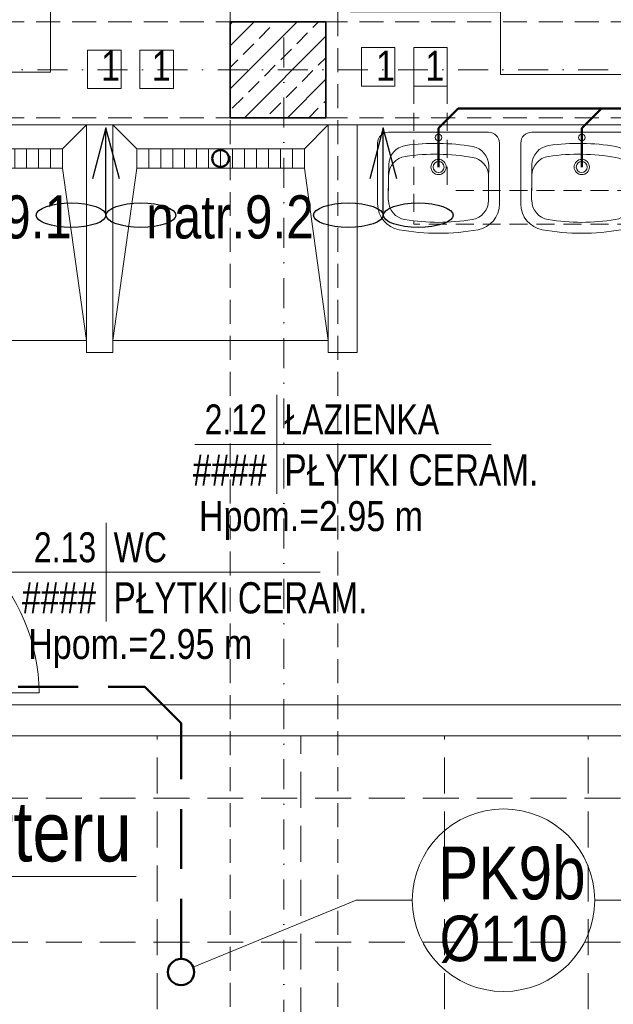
# Model space of a CAD drawing. Header units: millimetres. Extents: x -96593 to 66336, y -23969 to 7139.
# Tile 42 of 256: x -89444 to -89196, y -10626 to -10215. Entities that reach past the tile are written whole.
import ezdxf
from ezdxf.enums import TextEntityAlignment as Align

# ---------------------------------------------------------------- set-up
doc = ezdxf.new("R2010")
doc.units = ezdxf.units.MM
for name, pattern in [('DASHDOT', [1, 0.5, -0.25, 0, -0.25]), ('DASHED', [0.75, 0.5, -0.25]), ('DASHEDX2', [1.5, 1, -0.5])]:
    doc.linetypes.add(name, pattern=pattern)
for name, color, linetype, lineweight in [('BA_drz', 7, 'Continuous', 18), ('BA_KS_ist.', 34, 'Continuous', 50), ('BA_met', 7, 'Continuous', 18), ('BA_txs', 2, 'Continuous', 18), ('MM_KS_OPISY', 7, 'Continuous', 9), ('mm_went_opis', 7, 'Continuous', 15), ('PG_KONSTRUKCJA', 5, 'Continuous', 35), ('PG_OSIE', 1, 'DASHDOT', 18), ('PG_PODCIĄGI', 1, 'DASHED', 18), ('PG_PRZERYWANE_ŚREDNIE', 1, 'DASHEDX2', 18), ('PG_SZRAF', 1, 'Continuous', 18), ('PG_WIDOKOWE_CIENKIE', 1, 'Continuous', 18), ('PG_WYPOSAŻENIE', 1, 'Continuous', 18), ('PG_ŚCIANY_DZIAŁOWE', 3, 'Continuous', 18)]:
    doc.layers.add(name, color=color, linetype=linetype, lineweight=lineweight)
doc.styles.add('BIKTS', font='bikromsw.shx', dxfattribs={"width": 0.85})
doc.styles.add('ROMANS', font='bikromsw.shx', dxfattribs={"width": 0.8})
doc.styles.get("Standard").update_dxf_attribs({"font": 'arial.ttf'})

# ---------------------------------------------------------------- blocks, each defined once
blk = doc.blocks.new('A$C243F7E6F')
at = {"layer": 'PG_SZRAF'}
h = blk.add_hatch(dxfattribs=at)
h.set_pattern_fill('ANSI33', color=256, scale=2)
h.set_pattern_definition([(45, (-6891.598, -2675.306), (-8.980256, 8.980256), []), (45, (-6882.618, -2675.306), (-8.980256, 8.980256), [6.35, -3.175])])
h.paths.add_polyline_path([(0, 0), (40, 0), (40, -40), (0, -40)])
at = {"layer": 'PG_KONSTRUKCJA'}
blk.add_lwpolyline([(0, 0), (40, 0), (40, -40), (0, -40), (0, 0)], dxfattribs=at)
blk = doc.blocks.new('dr1h901')
at = {"color": 0}
blk.add_line((-0.5, 0), (-0.5, 1), dxfattribs=at)
blk.add_line((0, 0.3622), (0, -0.2655))
blk.add_arc((-0.5, 0), 1, 0, 90, dxfattribs=at)
blk = doc.blocks.new('Brodzik')
at = {"layer": 'PG_WYPOSAŻENIE'}
for p, q in [((333.92, -1785.25), (343.92, -1857.25)), ((413.92, -1857.25), (423.92, -1785.25)), ((413.92, -1857.25), (343.92, -1857.25)), ((343.92, -1857.25), (343.92, -1865.25)), ((348.92, -1857.25), (348.92, -1865.25)), ((353.92, -1857.25), (353.92, -1865.25)), ((358.92, -1857.25), (358.92, -1865.25)), ((363.92, -1857.25), (363.92, -1865.25)), ((368.92, -1857.25), (368.92, -1865.25)), ((373.92, -1857.25), (373.92, -1865.25)), ((378.92, -1857.25), (378.92, -1865.25)), ((383.92, -1857.25), (383.92, -1865.25)), ((388.92, -1857.25), (388.92, -1865.25)), ((393.92, -1857.25), (393.92, -1865.25)), ((398.92, -1857.25), (398.92, -1865.25)), ((403.92, -1857.25), (403.92, -1865.25)), ((408.92, -1857.25), (408.92, -1865.25)), ((413.92, -1865.25), (413.92, -1857.25)), ((343.92, -1865.25), (333.92, -1875.25)), ((343.92, -1865.25), (413.92, -1865.25)), ((413.92, -1865.25), (423.92, -1875.25))]:
    blk.add_line(p, q, dxfattribs=at)
blk.add_lwpolyline([(333.92, -1785.25), (423.92, -1785.25), (423.92, -1875.25), (333.92, -1875.25)], close=True, dxfattribs=at)
blk = doc.blocks.new('A$Cf7835451')
at = {"layer": 'PG_WIDOKOWE_CIENKIE', "lineweight": 18}
for p, q in [((29.97, 50.9), (4.55, 50.9)), ((0, 4.55), (0, 46.36)), ((13.56, 46.28), (18.9, 46.36)), ((17.27, 46.25), (17.27, 46.33)), ((18.09, 46.3), (28.43, 46.46)), ((19.09, 46.31), (19.09, 46.36)), ((24.43, 46.36), (21.8, 46.36)), ((21.8, 46.36), (21.8, 46.36)), ((21.82, 46.36), (21.82, 46.36)), ((22.54, 46.36), (22.54, 46.41)), ((23.62, 46.36), (23.62, 46.38)), ((14.2, 4.47), (19.54, 4.55)), ((17.27, 4.51), (17.27, 4.6)), ((28.43, 4.55), (19.09, 4.55)), ((29.97, 0), (4.55, 0))]:
    blk.add_line(p, q, dxfattribs=at)
for centre, radius in [((2.27, 25.45), 1.36), ((14.54, 25.45), 3.18), ((14.54, 25.45), 2.27)]:
    blk.add_circle(centre, radius, dxfattribs=at)
for centre, radius, start, end in [((4.55, 46.36), 4.55, 90, 180), ((29.97, 40), 10.91, 10.2403, 90), ((13.68, 38.1), 8.18, 90.8747, 171.7206), ((18.21, 38.12), 8.18, 90.8747, 171.7206), ((28.43, 38.18), 8.18, 9.1541, 90), ((-50.54, 25.45), 92.72, 349.7597, 10.2403), ((92.84, 26.58), 88.17, 171.7206, 190.0289), ((97.37, 26.6), 88.17, 171.7206, 190.0289), ((-50.54, 25.45), 88.17, 350.8459, 9.1541), ((14.07, 12.65), 8.18, 190.0289, 270.8747), ((18.6, 12.67), 8.18, 190.0289, 264.7924), ((28.43, 12.73), 8.18, 270, 350.8459), ((29.97, 10.91), 10.91, 270, 349.7597), ((4.55, 4.55), 4.55, 180, 270)]:
    blk.add_arc(centre, radius, start, end, dxfattribs=at)
blk = doc.blocks.new('bikmet')
blk.add_line((0, 1.65), (0, -1.65))
at = {"style": 'ROMANS', "width": 0.8}
blk.add_attdef('NRPOM', text='', height=1, dxfattribs=at).set_placement((-0.333, 0.333), align=Align.RIGHT)
blk.add_attdef('NWAPOM', (0.25, 0.333), '', height=1, dxfattribs=at)
blk.add_attdef('PODLOGA', text='', height=1.042, dxfattribs=at).set_placement((0.25, -0.333), align=Align.TOP_LEFT)
blk = doc.blocks.new('SUFITY_1_P')
at = {"layer": 'PG_PRZERYWANE_ŚREDNIE', "color": 251, "lineweight": 15, "ltscale": 15, "true_color": 0x636466}
for points in [[(9748.63, -488.99), (10934.63, -488.99), (10934.63, -641.49), (11086.13, -641.49), (11086.13, -830.99), (11539.63, -830.99), (11539.63, -1195.49), (11102.13, -1195.49), (11102.13, -1142.99), (9734.63, -1142.99), (9734.63, -841.49), (9864.63, -841.49), (9864.63, -802.49), (9775.63, -802.49), (9775.63, -790.99), (9734.63, -790.99), (9734.63, -514.99), (9748.63, -514.99), (9748.63, -488.99)], [(10606.13, -1142.99), (10606.13, -488.99)], [(10666.13, -788.99), (10666.13, -488.99)], [(10726.13, -1142.99), (10726.13, -488.99)], [(10786.13, -1142.99), (10786.13, -488.99)], [(10934.63, -514.99), (9734.63, -514.99)], [(10934.63, -574.99), (9734.63, -574.99)]]:
    blk.add_lwpolyline(points, dxfattribs=at)
blk = doc.blocks.new('A$C48367b7f')
at = {"layer": 'BA_txs', "color": 18, "true_color": 0x000000, "insert": (295.37, -9.05), "char_height": 12.5, "width": 265.5977, "attachment_point": 7, "rotation": 90, "style": 'BIKTS'}
blk.add_mtext('\\pi58.92981;LISTWA ODBOJOWA\\P\\pi95.61136; ŚCIENNA', dxfattribs=at)
blk = doc.blocks.new('A$C819905f0')
at = {"layer": 'BA_txs', "color": 18, "true_color": 0x000000, "insert": (2.4, -9.05), "char_height": 12.5, "width": 265.5977, "attachment_point": 1, "rotation": 90, "style": 'BIKTS'}
blk.add_mtext('\\pi58.92981;LISTWA ODBOJOWA\\P\\pi95.61136; ŚCIENNA', dxfattribs=at)
blk = doc.blocks.new('A$C19ebea96')
at = {"layer": 'PG_WIDOKOWE_CIENKIE', "color": 40, "true_color": 0xf8d731}
for points in [[(850.82, -15.76), (864.82, -15.76), (864.82, -31.76), (850.82, -31.76)], [(872.69, -15.76), (886.69, -15.76), (886.69, -31.76), (872.69, -31.76)], [(750.44, -16.76), (736.44, -16.76), (736.44, -32.76), (750.44, -32.76)], [(772.32, -16.76), (758.32, -16.76), (758.32, -32.76), (772.32, -32.76)]]:
    blk.add_lwpolyline(points, close=True, dxfattribs=at)
blk = doc.blocks.new('A$C6458b610')
at = {"layer": 'mm_went_opis', "color": 40, "lineweight": 30, "true_color": 0xf8d731}
for points in [[(34.89, 20.29), (29.19, 41.54), (23.49, 20.29)], [(29.19, 5.09), (29.19, 41.54)]]:
    blk.add_lwpolyline(points, dxfattribs=at)
for centre in [(14.59, 5.09), (43.78, 5.09)]:
    blk.add_ellipse(centre, major_axis=(-14.59, 0), ratio=0.348878, dxfattribs=at)
blk = doc.blocks.new('A$C5DA075D8')
at = {"layer": 'BA_met', "color": 252}
for points in [[(1816.04, 1836.44), (1939.84, 1836.44)], [(1647.84, 1783.1), (1868.51, 1783.1)]]:
    blk.add_lwpolyline(points, dxfattribs=at)
at = {"layer": 'mm_went_opis', "color": 252, "linetype": 'DASHED', "lineweight": 15, "ltscale": 15}
for p, q in [((1907.54, 1986), (1907.54, 1928.36)), ((1921.54, 1986), (1921.54, 1942.36)), ((2033.84, 1942.36), (1921.54, 1942.36)), ((2033.84, 1928.36), (1907.54, 1928.36))]:
    blk.add_line(p, q, dxfattribs=at)
at = {"layer": 'PG_OSIE', "color": 252, "ltscale": 25}
for points in [[(1853.34, 2784.36), (1853.34, 0)], [(696.17, 1992.76), (2976.42, 1992.76)]]:
    blk.add_lwpolyline(points, dxfattribs=at)
at = {"layer": 'PG_PODCIĄGI', "color": 252, "ltscale": 20}
for points in [[(1830.84, 2631.76), (1830.84, 157.76)], [(1875.84, 2631.76), (1875.84, 157.76)], [(924.84, 2012.76), (2778.84, 2012.76)], [(924.84, 1972.76), (2778.84, 1972.76)]]:
    blk.add_lwpolyline(points, dxfattribs=at)
at = {"layer": 'PG_ŚCIANY_DZIAŁOWE', "color": 252}
for points in [[(1527.84, 2030.26), (1541.84, 2030.26), (1541.84, 1991.76), (1755.84, 1991.76), (1755.84, 2017.26), (1943.84, 2016.76), (1943.84, 1990.76), (2162.84, 1990.76)], [(2016.84, 1969.76), (1680.84, 1969.76), (1680.84, 1813.26), (1564.84, 1813.26), (1564.84, 1788.76), (1541.84, 1788.76), (1541.84, 1727.76), (1667.34, 1727.76), (1667.34, 1727.26), (1680.84, 1727.26), (1680.84, 1727.76), (2016.84, 1727.76)], [(2128.84, 1714.76), (1519.34, 1714.76)]]:
    blk.add_lwpolyline(points, dxfattribs=at)
for points in [[(1770.84, 1969.76), (1781.84, 1969.76), (1781.84, 1874.76), (1770.84, 1874.76)], [(1883.84, 1969.76), (1871.84, 1969.76), (1871.84, 1874.76), (1883.84, 1874.76)]]:
    blk.add_lwpolyline(points, close=True, dxfattribs=at)
at = {"color": 252}
for name, p in [('A$C19ebea96', (1034.84, 2017.76)), ('A$C6458b610', (1749.8, 1927)), ('A$C6458b610', (1865.64, 1927))]:
    blk.add_blockref(name, p, dxfattribs=at)
at = {"layer": 'BA_drz', "color": 252, "xscale": -76.92864062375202, "yscale": 76.92864062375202, "zscale": -76.92864062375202, "rotation": 270}
blk.add_blockref('dr1h901', (1674.09, 1771.22), dxfattribs=at)
at = {"layer": 'BA_met', "color": 252}
ref = blk.add_blockref('bikmet', (1850.39, 1836.44), dxfattribs=dict(at, xscale=12.5, yscale=12.5, zscale=12.5))
ref.add_attrib('NRPOM', ' 2.12', dxfattribs={"layer": '0', "height": 12.5, "style": 'ROMANS', "width": 0.8}).set_placement((1846.22, 1840.61), align=Align.RIGHT)
ref.add_attrib('NWAPOM', 'ŁAZIENKA', (1853.51, 1840.61), dxfattribs={"layer": '0', "height": 12.5, "style": 'ROMANS', "width": 0.8})
ref.add_attrib('RAREA', '####', dxfattribs={"layer": '0', "height": 13.021, "style": 'ROMANS', "width": 0.8}).set_placement((1846.22, 1832.27), align=Align.TOP_RIGHT)
ref.add_attrib('PODLOGA', 'PŁYTKI CERAM.', dxfattribs={"layer": '0', "height": 13.0208, "style": 'ROMANS', "width": 0.8}).set_placement((1853.51, 1832.27), align=Align.TOP_LEFT)
ref = blk.add_blockref('bikmet', (1779.06, 1783.1), dxfattribs=dict(at, xscale=12.5, yscale=12.5, zscale=12.5))
ref.add_attrib('NRPOM', ' 2.13', dxfattribs={"layer": '0', "height": 12.5, "style": 'ROMANS', "width": 0.8}).set_placement((1774.89, 1787.26), align=Align.RIGHT)
ref.add_attrib('NWAPOM', 'WC', (1782.18, 1787.26), dxfattribs={"layer": '0', "height": 12.5, "style": 'ROMANS', "width": 0.8})
ref.add_attrib('RAREA', '####', dxfattribs={"layer": '0', "height": 13.021, "style": 'ROMANS', "width": 0.8}).set_placement((1774.89, 1778.93), align=Align.TOP_RIGHT)
ref.add_attrib('PODLOGA', 'PŁYTKI CERAM.', dxfattribs={"layer": '0', "height": 13.0208, "style": 'ROMANS', "width": 0.8}).set_placement((1782.18, 1778.93), align=Align.TOP_LEFT)
at = {"layer": 'PG_KONSTRUKCJA', "color": 252}
blk.add_blockref('A$C243F7E6F', (1830.84, 2012.76), dxfattribs=at)
at = {"layer": 'PG_PRZERYWANE_ŚREDNIE', "color": 252}
for name, p in [('A$C48367b7f', (1541.84, 1992.31)), ('A$C819905f0', (1864.54, 1992.27)), ('SUFITY_1_P', (-8805.78, 2203.75))]:
    blk.add_blockref(name, p, dxfattribs=at)
at = {"layer": 'PG_WIDOKOWE_CIENKIE', "color": 252, "lineweight": 30, "xscale": -1}
for name, p, rotation in [('Brodzik', (1346.93, 94.5), 180), ('Brodzik', (1447.93, 94.5), 180), ('A$Cf7835451', (1943.36, 1966.74), 90), ('A$Cf7835451', (2003.17, 1966.74), 90)]:
    blk.add_blockref(name, p, dxfattribs=dict(at, rotation=rotation))
at = {"layer": 'BA_txs', "color": 252, "style": 'BIKTS', "width": 0.85}
for p in [(1817.84, 1800.27), (1746.51, 1746.92)]:
    blk.add_text('Hpom.=2.95 m', height=12.5, dxfattribs=at).set_placement(p)
at = {"layer": 'mm_went_opis', "color": 252, "lineweight": 30, "style": 'BIKTS', "width": 0.85}
for p in [(1776.91, 1988.19), (1798.12, 1988.19), (1891.76, 1988.19), (1912.35, 1988.19)]:
    blk.add_text('1', height=12.5, dxfattribs=at).set_placement(p)
blk = doc.blocks.new('A$Cf7ba70b6')
at = {"layer": 'BA_KS_ist.', "color": 1, "linetype": 'Continuous', "ltscale": 25}
blk.add_circle((840.5, -970.5), 5.5, dxfattribs=at)

msp = doc.modelspace()

# ---------------------------------------------------------------- linework, layer by layer
at = {"layer": 'BA_KS_ist.', "color": 30, "linetype": 'Continuous', "ltscale": 25}
for p, q in [((-89268.89, -10260.74), (-89260.65, -10252.5)), ((-89078.27, -10252.5), (-89260.65, -10252.5)), ((-89209.08, -10260.74), (-89200.84, -10252.5)), ((-89268.89, -10276.89), (-89268.89, -10260.74)), ((-89209.08, -10276.89), (-89209.08, -10260.74))]:
    msp.add_line(p, q, dxfattribs=at)
at = {"layer": 'BA_KS_ist.', "linetype": 'DASHED', "ltscale": 50}
for p, q in [((-89631.95, -10493.82), (-89391.6, -10493.82)), ((-89376.45, -10508.97), (-89391.6, -10493.82)), ((-89376.45, -10607.32), (-89376.45, -10508.97))]:
    msp.add_line(p, q, dxfattribs=at)
at = {"layer": 'BA_KS_ist.', "linetype": 'Continuous', "ltscale": 25}
for centre, radius in [((-89359.95, -10273.32), 3.5), ((-89376.45, -10612.82), 5.5), ((-89376.45, -10612.82), 5.5)]:
    msp.add_circle(centre, radius, dxfattribs=at)
at = {"layer": 'BA_met', "color": 252}
for points in [[(-89370.76, -10392.64), (-89246.95, -10392.64)], [(-89538.96, -10445.98), (-89318.28, -10445.98)]]:
    msp.add_lwpolyline(points, dxfattribs=at)
at = {"layer": 'MM_KS_OPISY'}
for p, q in [((-89515.87, -10572.97), (-89395.18, -10572.97)), ((-89303.24, -10582.85), (-89371.36, -10610.74)), ((-89279.84, -10582.85), (-89303.24, -10582.85)), ((-89203.64, -10582.85), (-89082.95, -10582.85))]:
    msp.add_line(p, q, dxfattribs=at)
msp.add_circle((-89241.74, -10582.85), 38.1, dxfattribs=at)

# ---------------------------------------------------------------- block references
at = {"layer": 'BA_drz', "color": 252, "xscale": -76.92864062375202, "yscale": 76.92864062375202, "zscale": -76.92864062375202, "rotation": 270}
msp.add_blockref('dr1h901', (-89512.7, -10457.86), dxfattribs=at)
at = {"layer": 'BA_met', "color": 252}
ref = msp.add_blockref('bikmet', (-89336.4, -10392.64), dxfattribs=dict(at, xscale=12.5, yscale=12.5, zscale=12.5))
ref.add_attrib('NRPOM', ' 2.12', dxfattribs={"layer": '0', "height": 12.5, "style": 'ROMANS', "width": 0.8}).set_placement((-89340.57, -10388.47), align=Align.RIGHT)
ref.add_attrib('NWAPOM', 'ŁAZIENKA', (-89333.28, -10388.47), dxfattribs={"layer": '0', "height": 12.5, "style": 'ROMANS', "width": 0.8})
ref.add_attrib('RAREA', '####', dxfattribs={"layer": '0', "height": 13.021, "style": 'ROMANS', "width": 0.8}).set_placement((-89340.57, -10396.8), align=Align.TOP_RIGHT)
ref.add_attrib('PODLOGA', 'PŁYTKI CERAM.', dxfattribs={"layer": '0', "height": 13.0208, "style": 'ROMANS', "width": 0.8}).set_placement((-89333.28, -10396.8), align=Align.TOP_LEFT)
ref = msp.add_blockref('bikmet', (-89407.74, -10445.98), dxfattribs=dict(at, xscale=12.5, yscale=12.5, zscale=12.5))
ref.add_attrib('NRPOM', ' 2.13', dxfattribs={"layer": '0', "height": 12.5, "style": 'ROMANS', "width": 0.8}).set_placement((-89411.9, -10441.81), align=Align.RIGHT)
ref.add_attrib('NWAPOM', 'WC', (-89404.61, -10441.81), dxfattribs={"layer": '0', "height": 12.5, "style": 'ROMANS', "width": 0.8})
ref.add_attrib('RAREA', '####', dxfattribs={"layer": '0', "height": 13.021, "style": 'ROMANS', "width": 0.8}).set_placement((-89411.9, -10450.15), align=Align.TOP_RIGHT)
ref.add_attrib('PODLOGA', 'PŁYTKI CERAM.', dxfattribs={"layer": '0', "height": 13.0208, "style": 'ROMANS', "width": 0.8}).set_placement((-89404.61, -10450.15), align=Align.TOP_LEFT)
at = {"layer": 'mm_went_opis', "color": 2, "lineweight": 60}
msp.add_blockref('A$C5DA075D8', (-91186.79, -12229.08), dxfattribs=at)
at = {"layer": 'mm_went_opis', "lineweight": 60}
msp.add_blockref('A$Cf7ba70b6', (-90216.95, -9642.32), dxfattribs=at)

# ---------------------------------------------------------------- texts
at = {"layer": 'BA_txs', "color": 252, "style": 'BIKTS', "width": 0.85}
for p in [(-89368.95, -10428.81), (-89440.28, -10482.16)]:
    msp.add_text('Hpom.=2.95 m', height=12.5, dxfattribs=at).set_placement(p)
at = {"layer": 'MM_KS_OPISY', "attachment_point": 1}
for s, width, insert, char_height in [('{\\fArial Narrow|b0|i0|c238|p34;natr.9.1}', 200.9859, (-89491.97, -10288.71), 18), ('{\\fArial Narrow|b0|i0|c238|p34;natr.9.2}', 200.9859, (-89390.97, -10288.71), 18), ('{\\fArial Narrow|b0|i0|c238|p34;z parteru}', 200.9859, (-89510.13, -10541.65), 25), ('{\\fArial Narrow|b0|i0|c238|p34;PK9b}', 25.4, (-89269.06, -10560.5), 22), ('{\\fArial Narrow|b0|i0|c238|p34;%%C110}', 0.5033, (-89268.4, -10589.26), 19.05)]:
    msp.add_mtext_dynamic_manual_height_columns(s, width=width, gutter_width=1, heights=[0], dxfattribs=dict(at, insert=insert, char_height=char_height))

doc.saveas('drawing.dxf')
